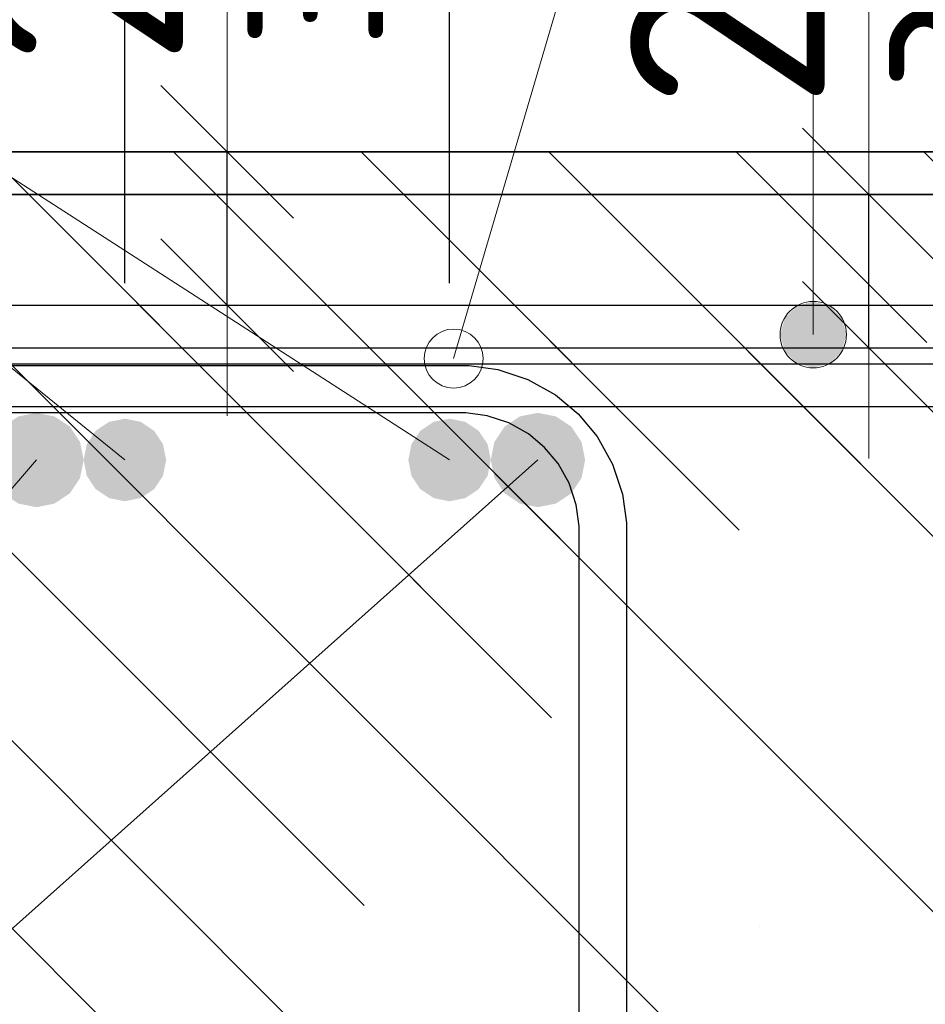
# Model space of a CAD drawing. Header units: metres. Extents: x -38 to 97, y -15 to 21.
# Tile 62 of 184: x 72.385 to 72.538, y 4.544 to 4.711. Entities that reach past the tile are written whole.
import ezdxf

# ---------------------------------------------------------------- set-up
doc = ezdxf.new("R2010")
doc.units = ezdxf.units.M
doc.header["$PDMODE"] = 65
for name, color, linetype, lineweight in [('XR$3$Арм. стержнями верхней зоны', 180, 'Continuous', 35), ('XR$3$Арм.стержн. Арматура края', 96, 'Continuous', 35), ('XR$3$Арм.стержн. Доп. арматура', 180, 'Continuous', 35), ('XR$3$Арм.стержн. Хомут', 240, 'Continuous', 35), ('XR$3$Арм.стержн.горизонт. 1', 180, 'Continuous', 35), ('XR$3$Размерная линия (1)', 7, 'Continuous', 13), ('XR$3$Размерная линия_ общее', 7, 'Continuous', 13), ('XR$6$Арм. стержнями верхней зоны', 180, 'Continuous', 35), ('XR$6$Арм.стержн. Арматура края', 96, 'Continuous', 35), ('XR$6$ВК__отв в полу 1-2 эт', 220, 'Continuous', 25), ('XR$6$Размерная линия (1)', 7, 'Continuous', 13), ('XR$6$Размерная линия_ общее', 7, 'Continuous', 13)]:
    doc.layers.add(name, color=color, linetype=linetype, lineweight=lineweight)
doc.styles.add('ISOCPEUR', font='txt')
doc.dimstyles.new('DIMSTYLE_11', dxfattribs={"dimtxt": 0.033, "dimasz": 0.0375, "dimexe": 0, "dimexo": 0, "dimgap": 0.0165, "dimtad": 2, "dimdec": 0, "dimlfac": 1000, "dimrnd": 1, "dimzin": 12, "dimdsep": 46, "dimtxsty": 'ISOCPEUR', "dimblk1": 'ALL_ML_STRICH', "dimblk2": 'ALL_ML_STRICH', "dimsah": 1, "dimcen": 0, "dimclrd": 7, "dimclre": 256, "dimclrt": 7, "dimadec": 0, "dimazin": 0, "dimtfac": 1, "dimtdec": 0, "dimtix": 1, "dimtmove": 2, "dimatfit": 3, "dimfxl": 0, "dimtvp": 1.2, "dimtzin": 0, "dimlwd": 0, "dimlwe": -3, "dimarcsym": 0})
doc.dimstyles.new('DIMSTYLE_23', dxfattribs={"dimtxt": 0.03, "dimasz": 0.03, "dimexe": 0, "dimexo": 0, "dimgap": 0.015, "dimtad": 2, "dimdec": 0, "dimlfac": 1000, "dimrnd": 5, "dimzin": 12, "dimdsep": 46, "dimtxsty": 'ISOCPEUR', "dimblk1": 'ALL_ML_STRICH', "dimblk2": 'ALL_ML_STRICH', "dimsah": 1, "dimcen": 0, "dimclrd": 7, "dimclre": 256, "dimclrt": 7, "dimadec": 0, "dimazin": 0, "dimtfac": 1, "dimtdec": 0, "dimtix": 1, "dimtmove": 2, "dimatfit": 3, "dimfxl": 0, "dimtvp": 1.2, "dimtzin": 0, "dimlwd": 0, "dimlwe": -3, "dimarcsym": 0})
doc.dimstyles.new('DIMSTYLE_24', dxfattribs={"dimtxt": 0.03, "dimasz": 0.03, "dimexe": 0, "dimexo": 0, "dimgap": 0.015, "dimtad": 2, "dimdec": 0, "dimlfac": 1000, "dimrnd": 5, "dimzin": 12, "dimdsep": 46, "dimtxsty": 'ISOCPEUR', "dimblk1": 'ALL_ML_STRICH', "dimblk2": 'ALL_ML_STRICH', "dimsah": 1, "dimcen": 0, "dimclrd": 7, "dimclre": 256, "dimclrt": 7, "dimadec": 0, "dimazin": 0, "dimtfac": 1, "dimtdec": 0, "dimtix": 1, "dimtmove": 2, "dimatfit": 3, "dimfxl": 0, "dimtzin": 0, "dimlwd": 0, "dimlwe": -3, "dimarcsym": 0})
pattern_1 = [(135, (0, 0), (-0.031819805, -0.031819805), [0.4, -0.05, 0, -0.05]), (135, (-0.01591, -0.01591), (-0.031819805, -0.031819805), [0.8, -0.1, 0.1, -0.1])]

# ---------------------------------------------------------------- blocks, each defined once
blk = doc.blocks.new('ALL_ML_STRICH')
at = {"color": 0, "linetype": 'ByBlock', "lineweight": -2}
for p, q in [((0, -0.5), (0, 0.5)), ((-0.3, -0.3), (0.3, 0.3)), ((-1, 0), (0.5, 0))]:
    blk.add_line(p, q, dxfattribs=at)
blk = doc.blocks.new('*D160')
at = {"layer": 'DEFPOINTS', "color": 7, "linetype": 'Continuous', "lineweight": 13, "transparency": 33554687}
for p in [(72.48879, 4.68139), (72.48879, 4.65539), (72.52877, 4.65539)]:
    blk.add_point(p, dxfattribs=at)
at = {"layer": 'XR$3$Размерная линия_ общее', "color": 253, "linetype": 'Continuous', "lineweight": -2, "true_color": 0xa0a0a0, "transparency": 33554687}
for p, q in [((72.50879, 4.68139), (72.52877, 4.68139)), ((72.50879, 4.65539), (72.52877, 4.65539))]:
    blk.add_line(p, q, dxfattribs=at)
at = {"layer": 'XR$3$Размерная линия_ общее', "color": 7, "linetype": 'Continuous', "lineweight": -2, "transparency": 33554687}
blk.add_line((72.52877, 4.65539), (72.52877, 4.68139), dxfattribs=at)
at = {"layer": 'XR$3$Размерная линия_ общее', "color": 7, "linetype": 'Continuous', "lineweight": 13, "transparency": 33554687, "xscale": 0.0375, "yscale": 0.0375, "zscale": 0.0375}
for p, rotation in [((72.52877, 4.68139), 90), ((72.52877, 4.65539), 270)]:
    blk.add_blockref('ALL_ML_STRICH', p, dxfattribs=dict(at, rotation=rotation))
at = {"layer": 'XR$3$Размерная линия_ общее', "color": 7, "linetype": 'Continuous', "lineweight": 13, "transparency": 33554687, "insert": (72.52831, 4.69875), "char_height": 0.027, "width": 0.00135, "attachment_point": 1, "rotation": 90, "line_spacing_factor": 0.60241, "style": 'ISOCPEUR'}
blk.add_mtext('з.с.', dxfattribs=at)
at = {"layer": 'XR$3$Размерная линия_ общее', "color": 7, "linetype": 'Continuous', "lineweight": 13, "transparency": 33554687, "insert": (72.50477, 4.71912), "char_height": 0.033, "width": 0.066, "attachment_point": 5, "rotation": 90, "style": 'ISOCPEUR'}
blk.add_mtext('\\A1;{26}', dxfattribs=at)
blk = doc.blocks.new('*D162')
at = {"layer": 'DEFPOINTS', "color": 7, "linetype": 'Continuous', "lineweight": 13, "transparency": 33554687}
for p in [(72.31762, 4.75514), (72.31762, 4.64639), (72.40255, 4.64639)]:
    blk.add_point(p, dxfattribs=at)
at = {"layer": 'XR$3$Размерная линия (1)', "color": 9, "linetype": 'Continuous', "lineweight": -2, "true_color": 0xc7c7c7, "transparency": 33554687}
for p, q in [((72.31762, 4.66639), (72.31762, 4.75514)), ((72.40255, 4.66639), (72.40255, 4.75514))]:
    blk.add_line(p, q, dxfattribs=at)
at = {"layer": 'XR$3$Размерная линия (1)', "color": 7, "linetype": 'Continuous', "lineweight": -2, "transparency": 33554687}
blk.add_line((72.31762, 4.75514), (72.40255, 4.75514), dxfattribs=at)
at = {"layer": 'XR$3$Размерная линия (1)', "color": 7, "linetype": 'Continuous', "lineweight": 13, "transparency": 33554687, "xscale": 0.03, "yscale": 0.03, "zscale": 0.03, "rotation": 180}
blk.add_blockref('ALL_ML_STRICH', (72.31762, 4.75514), dxfattribs=at)
at = {"layer": 'XR$3$Размерная линия (1)', "color": 7, "linetype": 'Continuous', "lineweight": 13, "transparency": 33554687, "xscale": 0.03, "yscale": 0.03, "zscale": 0.03}
blk.add_blockref('ALL_ML_STRICH', (72.40255, 4.75514), dxfattribs=at)
at = {"layer": 'XR$3$Размерная линия (1)', "color": 7, "linetype": 'Continuous', "lineweight": 13, "transparency": 33554687, "insert": (72.36159, 4.77764), "char_height": 0.03, "width": 0.06, "attachment_point": 5, "style": 'ISOCPEUR'}
blk.add_mtext('\\A1;{85}', dxfattribs=at)
blk = doc.blocks.new('*D163')
at = {"layer": 'DEFPOINTS', "color": 7, "linetype": 'Continuous', "lineweight": 13, "transparency": 33554687}
for p in [(72.40255, 4.75514), (72.40255, 4.64639), (72.45763, 4.64639)]:
    blk.add_point(p, dxfattribs=at)
at = {"layer": 'XR$3$Размерная линия (1)', "color": 9, "linetype": 'Continuous', "lineweight": -2, "true_color": 0xc7c7c7, "transparency": 33554687}
for p, q in [((72.40255, 4.66639), (72.40255, 4.75514)), ((72.45763, 4.66639), (72.45763, 4.75514))]:
    blk.add_line(p, q, dxfattribs=at)
at = {"layer": 'XR$3$Размерная линия (1)', "color": 7, "linetype": 'Continuous', "lineweight": -2, "transparency": 33554687}
blk.add_line((72.40255, 4.75514), (72.45763, 4.75514), dxfattribs=at)
at = {"layer": 'XR$3$Размерная линия (1)', "color": 7, "linetype": 'Continuous', "lineweight": 13, "transparency": 33554687, "xscale": 0.03, "yscale": 0.03, "zscale": 0.03, "rotation": 180}
blk.add_blockref('ALL_ML_STRICH', (72.40255, 4.75514), dxfattribs=at)
at = {"layer": 'XR$3$Размерная линия (1)', "color": 7, "linetype": 'Continuous', "lineweight": 13, "transparency": 33554687, "xscale": 0.03, "yscale": 0.03, "zscale": 0.03}
blk.add_blockref('ALL_ML_STRICH', (72.45763, 4.75514), dxfattribs=at)
at = {"layer": 'XR$3$Размерная линия (1)', "color": 7, "linetype": 'Continuous', "lineweight": 13, "transparency": 33554687, "insert": (72.50424, 4.77782), "char_height": 0.03, "width": 0.06, "attachment_point": 5, "style": 'ISOCPEUR'}
blk.add_mtext('\\A1;{55}', dxfattribs=at)
blk = doc.blocks.new('*D750')
at = {"layer": 'DEFPOINTS', "color": 7, "linetype": 'Continuous', "lineweight": 13, "transparency": 33554687}
for p in [(72.29823, 4.7757), (72.29823, 4.65364), (72.3533, 4.65364)]:
    blk.add_point(p, dxfattribs=at)
at = {"layer": 'XR$6$Размерная линия (1)', "color": 9, "linetype": 'Continuous', "lineweight": -2, "true_color": 0xc7c7c7, "transparency": 33554687}
for p, q in [((72.29823, 4.67364), (72.29823, 4.7757)), ((72.3533, 4.67364), (72.3533, 4.7757))]:
    blk.add_line(p, q, dxfattribs=at)
at = {"layer": 'XR$6$Размерная линия (1)', "color": 7, "linetype": 'Continuous', "lineweight": -2, "transparency": 33554687}
blk.add_line((72.29823, 4.7757), (72.3533, 4.7757), dxfattribs=at)
at = {"layer": 'XR$6$Размерная линия (1)', "color": 7, "linetype": 'Continuous', "lineweight": 13, "transparency": 33554687, "xscale": 0.03, "yscale": 0.03, "zscale": 0.03, "rotation": 180}
blk.add_blockref('ALL_ML_STRICH', (72.29823, 4.7757), dxfattribs=at)
at = {"layer": 'XR$6$Размерная линия (1)', "color": 7, "linetype": 'Continuous', "lineweight": 13, "transparency": 33554687, "xscale": 0.03, "yscale": 0.03, "zscale": 0.03}
blk.add_blockref('ALL_ML_STRICH', (72.3533, 4.7757), dxfattribs=at)
at = {"layer": 'XR$6$Размерная линия (1)', "color": 7, "linetype": 'Continuous', "lineweight": 13, "transparency": 33554687, "insert": (72.39182, 4.79891), "char_height": 0.03, "width": 0.06, "attachment_point": 5, "style": 'ISOCPEUR'}
blk.add_mtext('\\A1;{55}', dxfattribs=at)
blk = doc.blocks.new('*D844')
at = {"layer": 'DEFPOINTS', "color": 7, "linetype": 'Continuous', "lineweight": 13, "transparency": 33554687}
for p in [(72.37993, 4.68864), (72.37993, 4.66264), (72.41991, 4.66264)]:
    blk.add_point(p, dxfattribs=at)
at = {"layer": 'XR$6$Размерная линия_ общее', "color": 253, "linetype": 'Continuous', "lineweight": -2, "true_color": 0xa0a0a0, "transparency": 33554687}
for p, q in [((72.39993, 4.68864), (72.41991, 4.68864)), ((72.39993, 4.66264), (72.41991, 4.66264))]:
    blk.add_line(p, q, dxfattribs=at)
at = {"layer": 'XR$6$Размерная линия_ общее', "color": 7, "linetype": 'Continuous', "lineweight": -2, "transparency": 33554687}
blk.add_line((72.41991, 4.66264), (72.41991, 4.68864), dxfattribs=at)
at = {"layer": 'XR$6$Размерная линия_ общее', "color": 7, "linetype": 'Continuous', "lineweight": 13, "transparency": 33554687, "xscale": 0.0375, "yscale": 0.0375, "zscale": 0.0375}
for p, rotation in [((72.41991, 4.68864), 90), ((72.41991, 4.66264), 270)]:
    blk.add_blockref('ALL_ML_STRICH', p, dxfattribs=dict(at, rotation=rotation))
at = {"layer": 'XR$6$Размерная линия_ общее', "color": 7, "linetype": 'Continuous', "lineweight": 13, "transparency": 33554687, "insert": (72.41945, 4.706), "char_height": 0.027, "width": 0.00135, "attachment_point": 1, "rotation": 90, "line_spacing_factor": 0.60241, "style": 'ISOCPEUR'}
blk.add_mtext('з.с.', dxfattribs=at)
at = {"layer": 'XR$6$Размерная линия_ общее', "color": 7, "linetype": 'Continuous', "lineweight": 13, "transparency": 33554687, "insert": (72.39591, 4.72636), "char_height": 0.033, "width": 0.066, "attachment_point": 5, "rotation": 90, "style": 'ISOCPEUR'}
blk.add_mtext('\\A1;{26}', dxfattribs=at)

msp = doc.modelspace()

# ---------------------------------------------------------------- hatches: boundary and pattern name
at = {"linetype": 'Continuous', "lineweight": 13, "transparency": 33554687}
h = msp.add_hatch(dxfattribs=at)
h.set_pattern_fill('__________540', scale=0.015, style=0, pattern_type=2)
h.set_pattern_definition(pattern_1)
h.paths.add_polyline_path([(72.15831, 4.68864), (72.15831, 4.48864), (72.62198, 4.48864), (72.62198, 4.68864)], flags=0)
at = {"linetype": 'Continuous', "lineweight": 25, "transparency": 33554687}
h = msp.add_hatch(dxfattribs=at)
h.set_pattern_fill('__________540', scale=0.015, style=0, pattern_type=2)
h.set_pattern_definition(pattern_1)
h.paths.add_polyline_path([(72.51262, 4.68139), (72.26262, 4.68139), (72.26262, 4.38139), (72.51262, 4.38139)], flags=0)
h = msp.add_hatch(dxfattribs=at)
h.set_pattern_fill('__________540', scale=0.015, style=0, pattern_type=2)
h.set_pattern_definition(pattern_1)
h.paths.add_polyline_path([(72.51262, 4.68139), (72.51262, 4.48139), (72.66181, 4.48139), (72.66181, 4.68139)], flags=0)
at = {"layer": 'XR$3$Арм.стержн. Доп. арматура', "linetype": 'Continuous', "lineweight": 50, "transparency": 33554687}
for points in [[(72.40955, 4.63639), (72.40902, 4.63907), (72.4075, 4.64134), (72.40523, 4.64286), (72.40255, 4.64339), (72.39987, 4.64286), (72.3976, 4.64134), (72.39608, 4.63907), (72.39555, 4.63639), (72.39608, 4.63371), (72.3976, 4.63144), (72.39987, 4.62993), (72.40255, 4.62939), (72.40523, 4.62993), (72.4075, 4.63144), (72.40902, 4.63371)], [(72.46463, 4.63639), (72.46409, 4.63907), (72.46257, 4.64134), (72.4603, 4.64286), (72.45763, 4.64339), (72.45495, 4.64286), (72.45268, 4.64134), (72.45116, 4.63907), (72.45063, 4.63639), (72.45116, 4.63371), (72.45268, 4.63144), (72.45495, 4.62993), (72.45763, 4.62939), (72.4603, 4.62993), (72.46257, 4.63144), (72.46409, 4.63371)]]:
    msp.add_hatch(color=7, dxfattribs=at).paths.add_polyline_path(points)
at = {"layer": 'XR$3$Арм.стержн.горизонт. 1', "linetype": 'Continuous', "lineweight": 50, "transparency": 33554687}
for points in [[(72.39555, 4.63639), (72.39494, 4.63945), (72.39321, 4.64205), (72.39061, 4.64378), (72.38755, 4.64439), (72.38449, 4.64378), (72.38189, 4.64205), (72.38016, 4.63945), (72.37955, 4.63639), (72.38016, 4.63333), (72.38189, 4.63074), (72.38449, 4.629), (72.38755, 4.62839), (72.39061, 4.629), (72.39321, 4.63074), (72.39494, 4.63333)], [(72.48063, 4.63639), (72.48002, 4.63945), (72.47828, 4.64205), (72.47569, 4.64378), (72.47263, 4.64439), (72.46956, 4.64378), (72.46697, 4.64205), (72.46523, 4.63945), (72.46463, 4.63639), (72.46523, 4.63333), (72.46697, 4.63074), (72.46956, 4.629), (72.47263, 4.62839), (72.47569, 4.629), (72.47828, 4.63074), (72.48002, 4.63333)]]:
    msp.add_hatch(color=7, dxfattribs=at).paths.add_polyline_path(points)
at = {"layer": 'XR$6$Арм. стержнями верхней зоны', "linetype": 'Continuous', "lineweight": 13, "transparency": 33554687}
for points in [[(72.52214, 4.66248), (72.51652, 4.66248), (72.51449, 4.66045)], [(72.52214, 4.66248), (72.51449, 4.66045), (72.52417, 4.66045)], [(72.51652, 4.66248), (72.52214, 4.66248), (72.51933, 4.66326)], [(72.52417, 4.66045), (72.51449, 4.66045), (72.51371, 4.65764)], [(72.52417, 4.66045), (72.51371, 4.65764), (72.52496, 4.65764)], [(72.52496, 4.65764), (72.51371, 4.65764), (72.51449, 4.65483)], [(72.52496, 4.65764), (72.51449, 4.65483), (72.52417, 4.65483)], [(72.52417, 4.65483), (72.51449, 4.65483), (72.51652, 4.6528)], [(72.52417, 4.65483), (72.51652, 4.6528), (72.52214, 4.6528)], [(72.52214, 4.6528), (72.51652, 4.6528), (72.51933, 4.65201)]]:
    msp.add_hatch(color=7, dxfattribs=at).paths.add_polyline_path(points)

# ---------------------------------------------------------------- linework, layer by layer
at = {"color": 7, "linetype": 'Continuous', "lineweight": 13, "transparency": 33554687}
for p, q in [((72.41991, 4.68864), (72.41991, 4.74864)), ((72.52877, 4.68139), (72.52877, 4.74139))]:
    msp.add_line(p, q, dxfattribs=at)
at = {"color": 7, "linetype": 'Continuous', "lineweight": 35, "transparency": 33554687}
for p, q in [((72.62198, 4.68864), (72.15831, 4.68864)), ((72.51262, 4.68139), (72.26262, 4.68139)), ((72.66181, 4.68139), (72.51262, 4.68139))]:
    msp.add_line(p, q, dxfattribs=at)
at = {"color": 7, "linetype": 'Continuous', "lineweight": 13, "transparency": 33554687}
msp.add_circle((72.45831, 4.65359), 0.005, dxfattribs=at)
at = {"layer": 'XR$3$Арм. стержнями верхней зоны', "color": 4, "linetype": 'Continuous', "lineweight": 25, "transparency": 33554687}
msp.add_lwpolyline([(72.28762, 4.65539), (72.66681, 4.65539), (72.66681, 4.64539), (72.28762, 4.64539), (72.28762, 4.65539)], dxfattribs=at)
at = {"layer": 'XR$3$Арм.стержн. Арматура края', "color": 4, "linetype": 'Continuous', "lineweight": 25, "transparency": 33554687}
for points in [[(72.66681, 4.52139), (72.32091, 4.52139), (72.31481, 4.52224), (72.30846, 4.52434), (72.30262, 4.52761), (72.2978, 4.53163), (72.29378, 4.53644), (72.29051, 4.54229), (72.28842, 4.54864), (72.28757, 4.55474), (72.28757, 4.62205), (72.28842, 4.62815), (72.29051, 4.6345), (72.29378, 4.64034), (72.2978, 4.64516), (72.30262, 4.64918), (72.30846, 4.65245), (72.31481, 4.65454), (72.32091, 4.65539), (72.66681, 4.65539)], [(72.66681, 4.64539), (72.32161, 4.64539), (72.31709, 4.64476), (72.31251, 4.64325), (72.30832, 4.64091), (72.3049, 4.63806), (72.30205, 4.63464), (72.29971, 4.63045), (72.2982, 4.62587), (72.29757, 4.62135), (72.29757, 4.55543), (72.2982, 4.55091), (72.29971, 4.54633), (72.30205, 4.54214), (72.3049, 4.53873), (72.30832, 4.53588), (72.31251, 4.53353), (72.31709, 4.53202), (72.32161, 4.53139), (72.66681, 4.53139)]]:
    msp.add_lwpolyline(points, dxfattribs=at)
at = {"layer": 'XR$3$Арм.стержн. Доп. арматура', "color": 7, "linetype": 'Continuous', "lineweight": 13, "transparency": 33554687}
for q in [(72.45763, 4.63639), (72.40255, 4.63639)]:
    msp.add_line((72.18973, 4.80895), q, dxfattribs=at)
at = {"layer": 'XR$3$Арм.стержн. Хомут', "color": 40, "linetype": 'Continuous', "lineweight": 25, "transparency": 33554687}
for points in [[(72.28759, 4.43307), (72.28759, 4.62572), (72.28827, 4.6306), (72.28994, 4.63568), (72.29256, 4.64035), (72.29578, 4.6442), (72.29963, 4.64742), (72.3043, 4.65004), (72.30938, 4.65171), (72.31426, 4.65239), (72.46095, 4.65239), (72.46583, 4.65171), (72.47091, 4.65004), (72.47558, 4.64742), (72.47944, 4.6442), (72.48265, 4.64035), (72.48527, 4.63568), (72.48695, 4.6306), (72.48763, 4.62572), (72.48763, 4.43307)], [(72.28759, 4.43307), (72.28759, 4.62572), (72.28827, 4.6306), (72.28994, 4.63568), (72.29256, 4.64035), (72.29578, 4.6442), (72.29963, 4.64742), (72.3043, 4.65004), (72.30938, 4.65171), (72.31426, 4.65239), (72.46095, 4.65239), (72.46583, 4.65171), (72.47091, 4.65004), (72.47558, 4.64742), (72.47944, 4.6442), (72.48265, 4.64035), (72.48527, 4.63568), (72.48695, 4.6306), (72.48763, 4.62572), (72.48763, 4.43307)], [(72.28759, 4.43307), (72.28759, 4.62572), (72.28827, 4.6306), (72.28994, 4.63568), (72.29256, 4.64035), (72.29578, 4.6442), (72.29963, 4.64742), (72.3043, 4.65004), (72.30938, 4.65171), (72.31426, 4.65239), (72.46095, 4.65239), (72.46583, 4.65171), (72.47091, 4.65004), (72.47558, 4.64742), (72.47944, 4.6442), (72.48265, 4.64035), (72.48527, 4.63568), (72.48695, 4.6306), (72.48763, 4.62572), (72.48763, 4.43307)], [(72.47963, 4.43362), (72.47963, 4.62516), (72.47912, 4.62878), (72.47791, 4.63244), (72.47604, 4.63579), (72.47376, 4.63852), (72.47103, 4.6408), (72.46767, 4.64268), (72.46401, 4.64389), (72.46039, 4.64439), (72.31482, 4.64439), (72.3112, 4.64389), (72.30754, 4.64268), (72.30419, 4.6408), (72.30146, 4.63852), (72.29918, 4.63579), (72.2973, 4.63244), (72.29609, 4.62878), (72.29559, 4.62516), (72.29559, 4.43362)], [(72.47963, 4.43362), (72.47963, 4.62516), (72.47912, 4.62878), (72.47791, 4.63244), (72.47604, 4.63579), (72.47376, 4.63852), (72.47103, 4.6408), (72.46767, 4.64268), (72.46401, 4.64389), (72.46039, 4.64439), (72.31482, 4.64439), (72.3112, 4.64389), (72.30754, 4.64268), (72.30419, 4.6408), (72.30146, 4.63852), (72.29918, 4.63579), (72.2973, 4.63244), (72.29609, 4.62878), (72.29559, 4.62516), (72.29559, 4.43362)], [(72.47963, 4.43362), (72.47963, 4.62516), (72.47912, 4.62878), (72.47791, 4.63244), (72.47604, 4.63579), (72.47376, 4.63852), (72.47103, 4.6408), (72.46767, 4.64268), (72.46401, 4.64389), (72.46039, 4.64439), (72.31482, 4.64439), (72.3112, 4.64389), (72.30754, 4.64268), (72.30419, 4.6408), (72.30146, 4.63852), (72.29918, 4.63579), (72.2973, 4.63244), (72.29609, 4.62878), (72.29559, 4.62516), (72.29559, 4.43362)]]:
    msp.add_lwpolyline(points, dxfattribs=at)
at = {"layer": 'XR$3$Арм.стержн.горизонт. 1', "color": 7, "linetype": 'Continuous', "lineweight": 13, "transparency": 33554687}
for q in [(72.47263, 4.63639), (72.38755, 4.63639)]:
    msp.add_line((72.09858, 4.3033), q, dxfattribs=at)
at = {"layer": 'XR$6$Арм. стержнями верхней зоны', "color": 7, "linetype": 'Continuous', "lineweight": 13, "transparency": 33554687}
for p, q in [((72.51933, 4.85955), (72.51933, 4.65764)), ((72.51933, 4.66326), (72.51933, 4.66326)), ((72.51371, 4.65764), (72.51371, 4.65764)), ((72.52496, 4.65764), (72.52496, 4.65764)), ((72.51933, 4.65201), (72.51933, 4.65201))]:
    msp.add_line(p, q, dxfattribs=at)
at = {"layer": 'XR$6$Арм. стержнями верхней зоны', "color": 4, "linetype": 'Continuous', "lineweight": 25, "transparency": 33554687}
msp.add_lwpolyline([(72.1833, 4.66264), (72.62698, 4.66264), (72.62698, 4.65264), (72.1833, 4.65264), (72.1833, 4.66264)], dxfattribs=at)
at = {"layer": 'XR$6$Арм. стержнями верхней зоны', "color": 7, "linetype": 'Continuous', "lineweight": 13, "transparency": 33554687}
msp.add_circle((72.51933, 4.65764), 0.00563, dxfattribs=at)
at = {"layer": 'XR$6$Арм.стержн. Арматура края', "color": 4, "linetype": 'Continuous', "lineweight": 25, "transparency": 33554687}
for points in [[(72.62698, 4.52864), (72.21187, 4.52864), (72.20665, 4.52936), (72.20121, 4.53116), (72.1962, 4.53396), (72.19208, 4.53741), (72.18863, 4.54154), (72.18582, 4.54655), (72.18403, 4.55199), (72.1833, 4.5572), (72.1833, 4.63407), (72.18403, 4.63929), (72.18582, 4.64473), (72.18863, 4.64974), (72.19208, 4.65387), (72.1962, 4.65731), (72.20121, 4.66012), (72.20665, 4.66191), (72.21187, 4.66264), (72.62698, 4.66264)], [(72.62698, 4.65264), (72.21256, 4.65264), (72.20893, 4.65213), (72.20526, 4.65092), (72.2019, 4.64904), (72.19918, 4.64677), (72.1969, 4.64404), (72.19502, 4.64068), (72.19381, 4.63702), (72.1933, 4.63338), (72.1933, 4.55789), (72.19381, 4.55426), (72.19502, 4.55059), (72.1969, 4.54724), (72.19918, 4.54451), (72.2019, 4.54223), (72.20526, 4.54035), (72.20893, 4.53914), (72.21256, 4.53864), (72.62698, 4.53864)]]:
    msp.add_lwpolyline(points, dxfattribs=at)
at = {"layer": 'XR$6$ВК__отв в полу 1-2 эт', "color": 7, "linetype": 'Continuous', "lineweight": 13, "transparency": 33554687}
msp.add_line((72.45831, 4.65359), (72.51879, 4.85958), dxfattribs=at)

# ---------------------------------------------------------------- dimensions: what is measured, and where the dimension line sits
at = {"layer": 'XR$3$Размерная линия (1)', "color": 7, "linetype": 'Continuous', "lineweight": 13, "transparency": 33554687}
for base, p1, p2, dimstyle, picture, middle in [((72.45763, 4.75514), (72.40255, 4.66639), (72.45763, 4.66639), 'DIMSTYLE_23', '*D163', (72.50424, 4.77782)), ((72.40255, 4.75514), (72.31762, 4.66639), (72.40255, 4.66639), 'DIMSTYLE_24', '*D162', (72.36159, 4.77764))]:
    dim = msp.add_linear_dim(base=base, p1=p1, p2=p2, dimstyle=dimstyle, override={"dimpost": '<>', "dimclrd": 7, "dimclre": 9, "dimclrt": 7, "dimlwd": 0, "dimlwe": 65533}, dxfattribs=at)
    dim.commit()
    dim.dimension.update_dxf_attribs({"geometry": picture, "text_midpoint": middle, "dimtype": 160})
at = {"layer": 'XR$3$Размерная линия_ общее', "color": 7, "linetype": 'Continuous', "lineweight": 13, "transparency": 33554687}
dim = msp.add_linear_dim(base=(72.52877, 4.68139), p1=(72.50879, 4.65539), p2=(72.50879, 4.68139), angle=90, text='<>\\Xз.с.', dimstyle='DIMSTYLE_11', override={"dimpost": '<>', "dimclrd": 7, "dimclre": 253, "dimclrt": 7, "dimlwd": 0, "dimlwe": 65533}, dxfattribs=at)
dim.commit()
dim.dimension.update_dxf_attribs({"geometry": '*D160', "text_midpoint": (72.50477, 4.71912), "dimtype": 160})
at = {"layer": 'XR$6$Размерная линия (1)', "color": 7, "linetype": 'Continuous', "lineweight": 13, "transparency": 33554687}
dim = msp.add_linear_dim(base=(72.3533, 4.7757), p1=(72.29823, 4.67364), p2=(72.3533, 4.67364), dimstyle='DIMSTYLE_23', override={"dimpost": '<>', "dimclrd": 7, "dimclre": 9, "dimclrt": 7, "dimlwd": 0, "dimlwe": 65533}, dxfattribs=at)
dim.commit()
dim.dimension.update_dxf_attribs({"geometry": '*D750', "text_midpoint": (72.39182, 4.79891), "dimtype": 160})
at = {"layer": 'XR$6$Размерная линия_ общее', "color": 7, "linetype": 'Continuous', "lineweight": 13, "transparency": 33554687}
dim = msp.add_linear_dim(base=(72.41991, 4.68864), p1=(72.39993, 4.66264), p2=(72.39993, 4.68864), angle=90, text='<>\\Xз.с.', dimstyle='DIMSTYLE_11', override={"dimpost": '<>', "dimclrd": 7, "dimclre": 253, "dimclrt": 7, "dimlwd": 0, "dimlwe": 65533}, dxfattribs=at)
dim.commit()
dim.dimension.update_dxf_attribs({"geometry": '*D844', "text_midpoint": (72.39591, 4.72636), "dimtype": 160})

doc.saveas('drawing.dxf')
